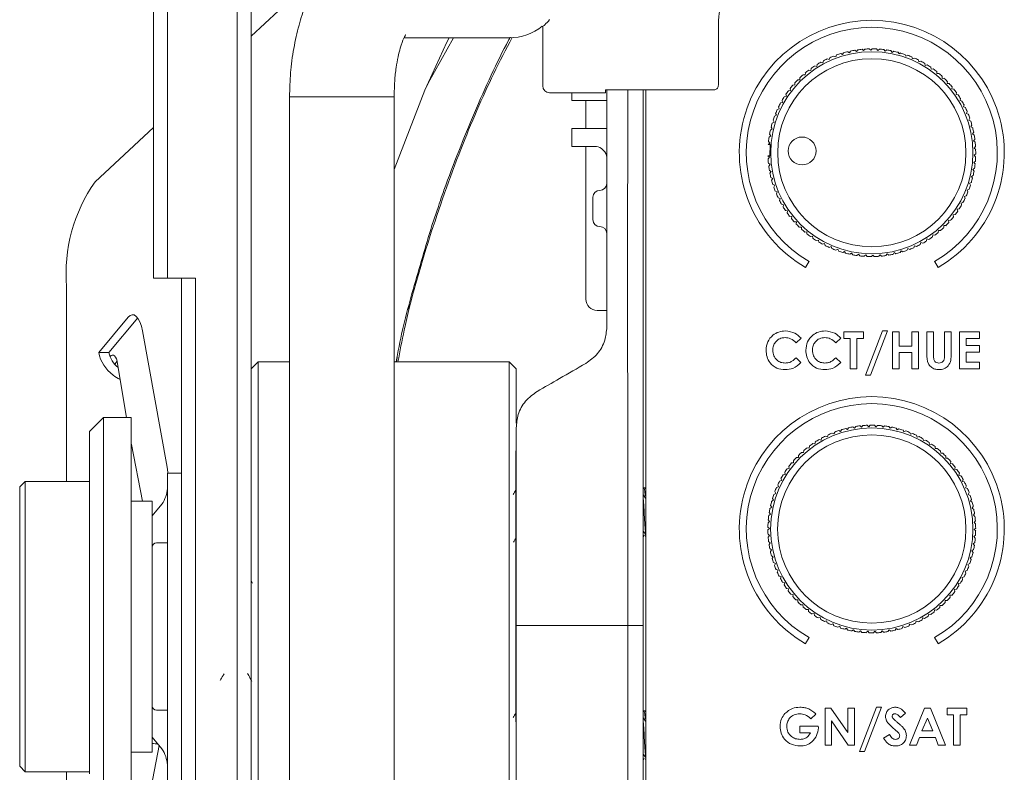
# Model space of a CAD drawing. Header units: millimetres. Extents: x 63 to 559, y 25 to 389.
# Tile 66 of 88: x 490 to 508, y 182 to 196. Entities that reach past the tile are written whole.
import ezdxf

# ---------------------------------------------------------------- set-up
doc = ezdxf.new("R2010")
doc.units = ezdxf.units.MM

msp = doc.modelspace()

# ---------------------------------------------------------------- linework, layer by layer
at = {"color": 7, "linetype": 'Continuous', "lineweight": 15}
for p, q in [((492.256, 191.202), (492.256, 222.685)), ((492.506, 222.685), (492.506, 191.202)), ((493.756, 184.452), (493.756, 222.685)), ((494.006, 222.685), (494.006, 187.044)), ((494.006, 195.54), (495.448, 196.886)), ((502.381, 195.764), (502.381, 195.496)), ((499.231, 194.736), (499.231, 195.716)), ((496.749, 195.515), (498.373, 195.515)), ((497.181, 194.701), (497.631, 195.515)), ((498.373, 195.515), (498.631, 195.515)), ((502.381, 195.496), (502.381, 194.693)), ((504.575, 195.23), (504.607, 195.212)), ((504.607, 195.212), (504.625, 195.245)), ((504.7, 195.264), (504.731, 195.245)), ((504.731, 195.245), (504.751, 195.276)), ((504.828, 195.29), (504.857, 195.268)), ((504.857, 195.268), (504.879, 195.298)), ((504.957, 195.307), (504.985, 195.283)), ((504.985, 195.283), (505.009, 195.311)), ((505.086, 195.314), (505.113, 195.289)), ((505.113, 195.289), (505.139, 195.315)), ((505.216, 195.313), (505.241, 195.285)), ((505.241, 195.285), (505.268, 195.31)), ((505.346, 195.303), (505.368, 195.273)), ((505.368, 195.273), (505.398, 195.296)), ((505.474, 195.283), (505.495, 195.252)), ((505.495, 195.252), (505.526, 195.273)), ((505.601, 195.255), (505.62, 195.223)), ((505.62, 195.223), (505.652, 195.241)), ((505.726, 195.217), (505.742, 195.184)), ((504.143, 195), (504.15, 195.036)), ((504.217, 195.075), (504.253, 195.065)), ((504.253, 195.065), (504.263, 195.1)), ((504.333, 195.135), (504.368, 195.122)), ((504.368, 195.122), (504.38, 195.157)), ((504.452, 195.187), (504.486, 195.172)), ((504.486, 195.172), (504.501, 195.205)), ((505.742, 195.184), (505.775, 195.2)), ((505.848, 195.172), (505.861, 195.137)), ((505.861, 195.137), (505.895, 195.151)), ((505.966, 195.118), (505.977, 195.082)), ((505.977, 195.082), (506.012, 195.093)), ((506.08, 195.055), (506.089, 195.019)), ((503.937, 194.847), (503.94, 194.884)), ((504, 194.932), (504.037, 194.927)), ((504.037, 194.927), (504.042, 194.964)), ((504.106, 195.008), (504.143, 195)), ((506.089, 195.019), (506.124, 195.028)), ((506.189, 194.985), (506.195, 194.949)), ((506.195, 194.949), (506.232, 194.955)), ((506.294, 194.908), (506.297, 194.871)), ((506.297, 194.871), (506.334, 194.874)), ((497.121, 194.572), (497.181, 194.701)), ((499.231, 194.652), (499.231, 194.736)), ((502.381, 194.693), (502.381, 194.664)), ((503.754, 194.667), (503.752, 194.704)), ((503.806, 194.761), (503.842, 194.76)), ((503.842, 194.76), (503.843, 194.797)), ((503.9, 194.85), (503.937, 194.847)), ((506.392, 194.823), (506.393, 194.786)), ((506.393, 194.786), (506.43, 194.787)), ((506.485, 194.732), (506.483, 194.695)), ((506.483, 194.695), (506.52, 194.693)), ((497.121, 194.572), (496.569, 193.149)), ((500.356, 194.527), (499.356, 194.527)), ((499.756, 194.387), (499.756, 194.527)), ((500.356, 194.582), (500.356, 194.527)), ((502.306, 194.582), (500.356, 194.582)), ((500.381, 194.582), (500.381, 190.324)), ((501.031, 194.582), (501.031, 184.972)), ((501.081, 194.582), (501.081, 175.323)), ((503.636, 194.563), (503.673, 194.568)), ((503.673, 194.568), (503.668, 194.605)), ((503.717, 194.665), (503.754, 194.667)), ((506.571, 194.634), (506.567, 194.597)), ((506.567, 194.597), (506.603, 194.593)), ((506.65, 194.531), (506.643, 194.495)), ((494.694, 194.472), (494.694, 175.433)), ((496.569, 175.433), (496.569, 194.472)), ((499.815, 194.387), (499.756, 194.387)), ((500.381, 194.387), (499.815, 194.387)), ((500.006, 194.387), (500.006, 193.887)), ((503.496, 194.345), (503.532, 194.355)), ((503.532, 194.355), (503.522, 194.39)), ((503.562, 194.456), (503.599, 194.464)), ((503.599, 194.464), (503.591, 194.5)), ((506.643, 194.495), (506.679, 194.488)), ((506.721, 194.422), (506.712, 194.387)), ((506.712, 194.387), (506.748, 194.377)), ((503.422, 194.123), (503.407, 194.157)), ((503.438, 194.228), (503.473, 194.241)), ((503.473, 194.241), (503.46, 194.276)), ((506.785, 194.309), (506.773, 194.274)), ((506.773, 194.274), (506.808, 194.262)), ((506.841, 194.192), (506.827, 194.157)), ((506.827, 194.157), (506.861, 194.143)), ((503.347, 193.985), (503.379, 194.002)), ((503.379, 194.002), (503.362, 194.035)), ((503.388, 194.108), (503.422, 194.123)), ((506.888, 194.071), (506.872, 194.037)), ((506.872, 194.037), (506.905, 194.021)), ((491.21, 192.93), (492.256, 193.907)), ((499.756, 193.562), (499.756, 193.887)), ((499.756, 193.887), (499.815, 193.887)), ((499.815, 193.887), (500.381, 193.887)), ((503.314, 193.859), (503.345, 193.879)), ((503.345, 193.879), (503.326, 193.91)), ((506.927, 193.946), (506.908, 193.915)), ((506.908, 193.915), (506.94, 193.896)), ((506.957, 193.82), (506.936, 193.79)), ((503.275, 193.602), (503.303, 193.626)), ((503.303, 193.626), (503.28, 193.654)), ((503.29, 193.732), (503.32, 193.753)), ((503.32, 193.753), (503.298, 193.783)), ((506.936, 193.79), (506.967, 193.769)), ((506.978, 193.692), (506.955, 193.663)), ((506.955, 193.663), (506.984, 193.64)), ((499.815, 193.562), (499.756, 193.562)), ((500.194, 193.562), (499.815, 193.562)), ((500.006, 193.424), (500.006, 193.562)), ((503.309, 193.598), (503.274, 193.599)), ((503.304, 193.398), (503.309, 193.598)), ((506.99, 193.562), (506.966, 193.535)), ((506.966, 193.535), (506.993, 193.51)), ((500.006, 193.424), (500.006, 190.824)), ((503.269, 193.399), (503.304, 193.398)), ((503.297, 193.37), (503.27, 193.395)), ((503.272, 193.343), (503.297, 193.37)), ((506.988, 193.302), (506.959, 193.279)), ((506.959, 193.279), (506.983, 193.25)), ((506.994, 193.432), (506.967, 193.407)), ((506.967, 193.407), (506.992, 193.38)), ((503.307, 193.242), (503.278, 193.265)), ((503.284, 193.213), (503.307, 193.242)), ((503.326, 193.115), (503.296, 193.136)), ((503.305, 193.085), (503.326, 193.115)), ((506.973, 193.173), (506.943, 193.152)), ((506.943, 193.152), (506.964, 193.122)), ((503.354, 192.99), (503.322, 193.009)), ((503.335, 192.958), (503.354, 192.99)), ((506.916, 192.92), (506.883, 192.903)), ((506.949, 193.046), (506.917, 193.026)), ((506.917, 193.026), (506.937, 192.995)), ((503.391, 192.868), (503.358, 192.884)), ((503.374, 192.834), (503.391, 192.868)), ((503.436, 192.748), (503.402, 192.762)), ((503.422, 192.713), (503.436, 192.748)), ((506.874, 192.797), (506.841, 192.782)), ((506.841, 192.782), (506.855, 192.748)), ((506.883, 192.903), (506.9, 192.87)), ((500.131, 192.252), (500.131, 192.652)), ((503.489, 192.631), (503.454, 192.643)), ((503.477, 192.596), (503.489, 192.631)), ((506.824, 192.677), (506.79, 192.664)), ((506.79, 192.664), (506.802, 192.629)), ((497.361, 192.49), (497.245, 192.145)), ((497.376, 192.534), (497.361, 192.49)), ((503.55, 192.518), (503.515, 192.528)), ((503.541, 192.483), (503.55, 192.518)), ((503.619, 192.41), (503.583, 192.417)), ((503.613, 192.374), (503.619, 192.41)), ((506.7, 192.448), (506.664, 192.441)), ((506.664, 192.441), (506.671, 192.405)), ((506.766, 192.56), (506.731, 192.55)), ((506.731, 192.55), (506.74, 192.515)), ((503.696, 192.307), (503.659, 192.312)), ((503.692, 192.271), (503.696, 192.307)), ((503.779, 192.21), (503.742, 192.212)), ((503.778, 192.173), (503.779, 192.21)), ((506.545, 192.24), (506.508, 192.238)), ((506.508, 192.238), (506.51, 192.201)), ((506.626, 192.341), (506.589, 192.337)), ((506.589, 192.337), (506.594, 192.3)), ((503.869, 192.119), (503.832, 192.118)), ((503.87, 192.082), (503.869, 192.119)), ((503.965, 192.034), (503.928, 192.03)), ((503.969, 191.997), (503.965, 192.034)), ((506.326, 192.058), (506.323, 192.021)), ((506.362, 192.055), (506.326, 192.058)), ((506.457, 192.144), (506.42, 192.145)), ((506.42, 192.145), (506.42, 192.108)), ((504.067, 191.956), (504.031, 191.95)), ((504.073, 191.92), (504.067, 191.956)), ((504.174, 191.886), (504.138, 191.877)), ((504.183, 191.85), (504.174, 191.886)), ((506.12, 191.905), (506.112, 191.869)), ((506.156, 191.897), (506.12, 191.905)), ((506.225, 191.978), (506.22, 191.941)), ((506.262, 191.972), (506.225, 191.978)), ((504.286, 191.823), (504.25, 191.811)), ((504.297, 191.787), (504.286, 191.823)), ((504.401, 191.768), (504.367, 191.754)), ((504.415, 191.733), (504.401, 191.768)), ((504.521, 191.721), (504.487, 191.705)), ((504.537, 191.687), (504.521, 191.721)), ((504.643, 191.682), (504.611, 191.664)), ((504.661, 191.65), (504.643, 191.682)), ((505.655, 191.693), (505.637, 191.66)), ((505.688, 191.675), (505.655, 191.693)), ((505.777, 191.733), (505.761, 191.7)), ((505.81, 191.718), (505.777, 191.733)), ((505.895, 191.783), (505.882, 191.748)), ((505.93, 191.77), (505.895, 191.783)), ((506.01, 191.84), (505.999, 191.805)), ((506.045, 191.83), (506.01, 191.84)), ((503.944, 191.396), (504.006, 191.504)), ((504.768, 191.653), (504.737, 191.632)), ((504.788, 191.622), (504.768, 191.653)), ((504.894, 191.632), (504.865, 191.609)), ((504.917, 191.602), (504.894, 191.632)), ((505.022, 191.62), (504.994, 191.595)), ((505.046, 191.592), (505.022, 191.62)), ((505.15, 191.616), (505.124, 191.59)), ((505.176, 191.591), (505.15, 191.616)), ((505.278, 191.622), (505.254, 191.594)), ((505.306, 191.598), (505.278, 191.622)), ((505.405, 191.637), (505.383, 191.607)), ((505.435, 191.615), (505.405, 191.637)), ((505.531, 191.66), (505.511, 191.629)), ((505.562, 191.641), (505.531, 191.66)), ((506.319, 191.396), (506.256, 191.504)), ((492.256, 191.202), (492.506, 191.202)), ((492.506, 191.202), (493.006, 191.202)), ((492.756, 184.452), (492.756, 191.202)), ((493.006, 191.202), (493.006, 184.452)), ((490.698, 187.557), (490.698, 191.05)), ((496.842, 190.727), (496.82, 190.648)), ((500.206, 190.624), (500.381, 190.624)), ((491.799, 190.501), (491.272, 189.867)), ((491.973, 190.488), (491.456, 189.867)), ((492.499, 187.812), (492.057, 190.259)), ((503.864, 190.124), (503.777, 190.041)), ((504.576, 190.124), (504.489, 190.041)), ((504.627, 190.12), (504.627, 190.239)), ((504.627, 190.239), (504.983, 190.239)), ((504.746, 190.12), (504.627, 190.12)), ((504.746, 189.577), (504.746, 190.12)), ((504.864, 190.12), (504.864, 189.577)), ((504.983, 190.12), (504.864, 190.12)), ((504.983, 190.239), (504.983, 190.12)), ((505.017, 189.459), (505.321, 190.256)), ((505.411, 190.256), (505.107, 189.459)), ((505.321, 190.256), (505.411, 190.256)), ((505.5, 190.239), (505.619, 190.239)), ((505.5, 189.577), (505.5, 190.239)), ((505.619, 190.239), (505.619, 189.985)), ((505.848, 190.239), (505.967, 190.239)), ((505.848, 189.985), (505.848, 190.239)), ((505.967, 190.239), (505.967, 189.577)), ((506.119, 190.239), (506.238, 190.239)), ((506.119, 189.844), (506.119, 190.239)), ((506.238, 190.239), (506.238, 189.809)), ((506.433, 190.239), (506.552, 190.239)), ((506.433, 189.824), (506.433, 190.239)), ((506.552, 190.239), (506.552, 189.844)), ((506.705, 190.239), (507.061, 190.239)), ((506.705, 189.577), (506.705, 190.239)), ((507.061, 190.12), (506.823, 190.12)), ((506.823, 190.12), (506.823, 189.993)), ((507.061, 190.239), (507.061, 190.12)), ((505.619, 189.985), (505.848, 189.985)), ((506.823, 189.993), (507.061, 189.993)), ((507.061, 189.993), (507.061, 189.874)), ((491.456, 189.867), (491.272, 189.867)), ((491.477, 189.794), (491.478, 189.795)), ((496.611, 189.702), (496.625, 189.781)), ((503.777, 189.775), (503.861, 189.687)), ((504.489, 189.775), (504.573, 189.687)), ((505.848, 189.866), (505.619, 189.866)), ((505.619, 189.866), (505.619, 189.577)), ((505.848, 189.577), (505.848, 189.866)), ((507.061, 189.874), (506.823, 189.874)), ((506.823, 189.874), (506.823, 189.696)), ((491.56, 189.659), (491.602, 189.715)), ((491.612, 189.667), (491.772, 188.702)), ((494.131, 189.702), (494.006, 189.577)), ((494.694, 189.702), (494.131, 189.702)), ((494.131, 189.702), (494.131, 180.202)), ((498.631, 189.702), (496.569, 189.702)), ((498.756, 189.577), (498.631, 189.702)), ((498.631, 180.202), (498.631, 189.702)), ((498.756, 189.577), (498.756, 188.601)), ((504.864, 189.577), (504.746, 189.577)), ((505.619, 189.577), (505.5, 189.577)), ((505.967, 189.577), (505.848, 189.577)), ((507.061, 189.577), (506.705, 189.577)), ((506.823, 189.696), (507.061, 189.696)), ((507.061, 189.696), (507.061, 189.577)), ((505.107, 189.459), (505.017, 189.459)), ((491.356, 188.702), (491.106, 188.452)), ((491.856, 188.702), (491.356, 188.702)), ((491.356, 188.702), (491.356, 182.124)), ((491.856, 188.702), (491.856, 182.124)), ((504.664, 188.505), (504.696, 188.486)), ((504.696, 188.486), (504.715, 188.518)), ((504.791, 188.534), (504.821, 188.512)), ((504.821, 188.512), (504.843, 188.542)), ((504.92, 188.553), (504.948, 188.53)), ((504.948, 188.53), (504.972, 188.558)), ((505.049, 188.563), (505.076, 188.538)), ((505.076, 188.538), (505.101, 188.565)), ((505.179, 188.564), (505.204, 188.537)), ((505.204, 188.537), (505.231, 188.562)), ((505.309, 188.556), (505.332, 188.528)), ((505.332, 188.528), (505.361, 188.551)), ((505.438, 188.54), (505.459, 188.509)), ((505.459, 188.509), (505.489, 188.53)), ((505.565, 188.514), (505.584, 188.482)), ((491.106, 182.312), (491.106, 188.452)), ((504.221, 188.297), (504.231, 188.333)), ((504.3, 188.369), (504.334, 188.357)), ((504.334, 188.357), (504.347, 188.392)), ((504.418, 188.423), (504.452, 188.408)), ((504.452, 188.408), (504.466, 188.442)), ((504.54, 188.469), (504.572, 188.452)), ((504.572, 188.452), (504.589, 188.484)), ((505.584, 188.482), (505.616, 188.501)), ((505.691, 188.479), (505.707, 188.446)), ((505.707, 188.446), (505.74, 188.463)), ((505.813, 188.436), (505.827, 188.402)), ((505.827, 188.402), (505.861, 188.416)), ((505.932, 188.384), (505.944, 188.349)), ((505.944, 188.349), (505.979, 188.361)), ((503.971, 188.16), (504.008, 188.155)), ((504.008, 188.155), (504.013, 188.192)), ((504.076, 188.237), (504.112, 188.23)), ((504.112, 188.23), (504.119, 188.266)), ((504.185, 188.307), (504.221, 188.297)), ((506.048, 188.324), (506.057, 188.288)), ((506.057, 188.288), (506.093, 188.298)), ((506.159, 188.256), (506.165, 188.22)), ((506.165, 188.22), (506.202, 188.227)), ((506.264, 188.181), (506.269, 188.144)), ((498.749, 188.102), (498.756, 188.102)), ((498.749, 183.246), (498.749, 188.102)), ((503.78, 187.984), (503.817, 187.984)), ((503.817, 187.984), (503.816, 188.021)), ((503.872, 188.075), (503.909, 188.073)), ((503.909, 188.073), (503.911, 188.11)), ((506.269, 188.144), (506.305, 188.148)), ((506.365, 188.098), (506.367, 188.061)), ((506.367, 188.061), (506.403, 188.063)), ((506.459, 188.008), (506.458, 187.971)), ((503.651, 187.789), (503.645, 187.826)), ((503.694, 187.887), (503.73, 187.89)), ((503.73, 187.89), (503.727, 187.926)), ((506.458, 187.971), (506.495, 187.971)), ((506.547, 187.913), (506.544, 187.876)), ((506.544, 187.876), (506.58, 187.872)), ((506.628, 187.811), (506.622, 187.774)), ((492.756, 187.702), (492.506, 187.702)), ((492.506, 187.702), (492.506, 182.202)), ((503.543, 187.675), (503.579, 187.683)), ((503.579, 187.683), (503.571, 187.719)), ((503.615, 187.783), (503.651, 187.789)), ((506.622, 187.774), (506.658, 187.768)), ((506.702, 187.704), (506.693, 187.668)), ((506.693, 187.668), (506.729, 187.659)), ((489.956, 187.557), (489.856, 187.457)), ((489.856, 187.455), (489.856, 187.457)), ((489.856, 186.634), (489.856, 187.455)), ((491.106, 187.557), (489.956, 187.557)), ((489.956, 187.557), (489.956, 187.55)), ((489.956, 187.55), (489.956, 186.729)), ((503.423, 187.444), (503.457, 187.458)), ((503.457, 187.458), (503.444, 187.492)), ((503.479, 187.562), (503.514, 187.572)), ((503.514, 187.572), (503.504, 187.608)), ((506.768, 187.592), (506.757, 187.557)), ((506.757, 187.557), (506.792, 187.546)), ((506.826, 187.475), (506.812, 187.441)), ((501.045, 187.439), (501.031, 187.414)), ((501.037, 187.315), (501.031, 187.315)), ((501.069, 187.44), (501.047, 187.44)), ((501.081, 187.421), (501.073, 187.436)), ((503.375, 187.324), (503.409, 187.339)), ((503.409, 187.339), (503.393, 187.373)), ((506.812, 187.441), (506.847, 187.428)), ((506.876, 187.355), (506.86, 187.322)), ((506.86, 187.322), (506.893, 187.306)), ((492.231, 187.202), (491.856, 187.202)), ((492.231, 187.202), (492.231, 183.255)), ((492.231, 186.938), (492.406, 187.147)), ((503.306, 187.073), (503.337, 187.093)), ((503.337, 187.093), (503.317, 187.124)), ((503.336, 187.2), (503.369, 187.217)), ((503.369, 187.217), (503.351, 187.25)), ((506.917, 187.232), (506.899, 187.2)), ((506.899, 187.2), (506.931, 187.182)), ((506.949, 187.106), (506.929, 187.075)), ((494.006, 180.327), (494.006, 187.044)), ((503.285, 186.945), (503.314, 186.967)), ((503.314, 186.967), (503.292, 186.997)), ((506.929, 187.075), (506.96, 187.055)), ((506.973, 186.978), (506.951, 186.949)), ((506.951, 186.949), (506.98, 186.927)), ((503.295, 186.712), (503.269, 186.738)), ((503.272, 186.815), (503.3, 186.84)), ((503.3, 186.84), (503.276, 186.868)), ((506.988, 186.849), (506.964, 186.822)), ((506.964, 186.822), (506.991, 186.797)), ((489.856, 186.616), (489.856, 186.634)), ((489.856, 184.136), (489.856, 186.616)), ((489.956, 186.729), (489.956, 186.635)), ((489.956, 186.635), (489.956, 184.155)), ((501.035, 186.676), (501.031, 186.688)), ((501.031, 186.548), (501.052, 186.583)), ((501.051, 186.589), (501.047, 186.579)), ((501.066, 186.581), (501.081, 186.555)), ((503.269, 186.686), (503.295, 186.712)), ((503.299, 186.583), (503.271, 186.608)), ((503.275, 186.556), (503.299, 186.583)), ((506.99, 186.589), (506.962, 186.565)), ((506.962, 186.565), (506.986, 186.537)), ((506.994, 186.719), (506.967, 186.693)), ((506.967, 186.693), (506.993, 186.667)), ((492.506, 186.452), (492.306, 186.452)), ((503.312, 186.456), (503.282, 186.478)), ((503.289, 186.426), (503.312, 186.456)), ((506.978, 186.46), (506.948, 186.438)), ((506.948, 186.438), (506.97, 186.408)), ((503.333, 186.33), (503.302, 186.35)), ((503.313, 186.299), (503.333, 186.33)), ((503.364, 186.205), (503.331, 186.223)), ((506.956, 186.332), (506.925, 186.312)), ((506.925, 186.312), (506.945, 186.281)), ((503.346, 186.173), (503.364, 186.205)), ((503.403, 186.083), (503.369, 186.099)), ((503.387, 186.05), (503.403, 186.083)), ((506.887, 186.081), (506.854, 186.066)), ((506.854, 186.066), (506.869, 186.032)), ((506.926, 186.205), (506.894, 186.188)), ((506.894, 186.188), (506.912, 186.155)), ((503.45, 185.964), (503.416, 185.977)), ((503.437, 185.929), (503.45, 185.964)), ((503.506, 185.848), (503.47, 185.859)), ((506.84, 185.96), (506.805, 185.947)), ((506.805, 185.947), (506.818, 185.913)), ((494.029, 185.731), (494.006, 185.771)), ((503.495, 185.813), (503.506, 185.848)), ((503.569, 185.737), (503.533, 185.746)), ((503.561, 185.701), (503.569, 185.737)), ((506.72, 185.73), (506.684, 185.722)), ((506.684, 185.722), (506.692, 185.686)), ((506.784, 185.843), (506.748, 185.832)), ((506.748, 185.832), (506.759, 185.797)), ((503.64, 185.631), (503.604, 185.636)), ((503.634, 185.594), (503.64, 185.631)), ((503.719, 185.529), (503.682, 185.533)), ((503.715, 185.492), (503.719, 185.529)), ((506.569, 185.518), (506.532, 185.515)), ((506.532, 185.515), (506.535, 185.478)), ((506.648, 185.621), (506.611, 185.616)), ((506.611, 185.616), (506.617, 185.579)), ((503.804, 185.433), (503.767, 185.434)), ((503.803, 185.397), (503.804, 185.433)), ((503.896, 185.344), (503.859, 185.342)), ((503.898, 185.307), (503.896, 185.344)), ((506.353, 185.332), (506.351, 185.295)), ((506.39, 185.33), (506.353, 185.332)), ((506.483, 185.421), (506.446, 185.42)), ((506.446, 185.42), (506.446, 185.384)), ((503.994, 185.261), (503.957, 185.257)), ((503.998, 185.224), (503.994, 185.261)), ((504.097, 185.185), (504.061, 185.178)), ((504.104, 185.149), (504.097, 185.185)), ((506.151, 185.175), (506.143, 185.139)), ((506.187, 185.168), (506.151, 185.175)), ((506.255, 185.25), (506.25, 185.213)), ((506.291, 185.245), (506.255, 185.25)), ((500.756, 184.972), (498.756, 184.972)), ((498.869, 184.97), (498.869, 184.972)), ((498.881, 184.97), (498.881, 184.972)), ((499.631, 184.972), (499.631, 184.97)), ((500.756, 184.972), (501.031, 184.972)), ((501.031, 184.972), (501.031, 184.97)), ((504.205, 185.117), (504.17, 185.107)), ((504.215, 185.081), (504.205, 185.117)), ((504.318, 185.056), (504.283, 185.044)), ((504.33, 185.021), (504.318, 185.056)), ((504.435, 185.003), (504.401, 184.989)), ((504.449, 184.969), (504.435, 185.003)), ((505.811, 184.997), (505.796, 184.963)), ((505.845, 184.982), (505.811, 184.997)), ((505.928, 185.048), (505.916, 185.013)), ((505.963, 185.036), (505.928, 185.048)), ((506.041, 185.108), (506.032, 185.072)), ((506.077, 185.098), (506.041, 185.108)), ((498.756, 184.97), (498.756, 184.932)), ((498.756, 184.97), (500.756, 184.97)), ((498.756, 184.932), (498.756, 181.385)), ((500.756, 184.97), (500.756, 184.932)), ((500.756, 184.97), (501.031, 184.97)), ((501.031, 184.97), (501.031, 175.323)), ((504.555, 184.959), (504.522, 184.942)), ((504.572, 184.926), (504.555, 184.959)), ((504.678, 184.923), (504.646, 184.904)), ((504.697, 184.891), (504.678, 184.923)), ((504.803, 184.896), (504.773, 184.875)), ((504.825, 184.865), (504.803, 184.896)), ((504.93, 184.877), (504.901, 184.854)), ((504.953, 184.848), (504.93, 184.877)), ((505.058, 184.868), (505.031, 184.843)), ((505.083, 184.841), (505.058, 184.868)), ((505.186, 184.867), (505.161, 184.84)), ((505.213, 184.842), (505.186, 184.867)), ((505.314, 184.875), (505.291, 184.847)), ((505.343, 184.852), (505.314, 184.875)), ((505.441, 184.893), (505.42, 184.862)), ((505.471, 184.871), (505.441, 184.893)), ((505.567, 184.919), (505.547, 184.887)), ((505.598, 184.899), (505.567, 184.919)), ((505.69, 184.953), (505.673, 184.921)), ((505.723, 184.936), (505.69, 184.953)), ((504.006, 184.754), (503.944, 184.646)), ((506.256, 184.754), (506.319, 184.646)), ((492.756, 180.702), (492.756, 184.452)), ((493.006, 184.452), (493.006, 180.452)), ((493.756, 180.452), (493.756, 184.452)), ((498.748, 184.324), (498.749, 184.324)), ((489.856, 184.113), (489.856, 184.136)), ((489.856, 182.454), (489.856, 184.113)), ((489.956, 184.155), (489.956, 184.037)), ((489.956, 184.037), (489.956, 182.379)), ((492.306, 183.452), (492.506, 183.452)), ((501.045, 183.439), (501.031, 183.414)), ((501.069, 183.44), (501.047, 183.44)), ((501.081, 183.421), (501.073, 183.436)), ((504.126, 183.384), (504.036, 183.298)), ((504.292, 183.489), (504.399, 183.489)), ((504.292, 182.827), (504.292, 183.489)), ((504.399, 183.489), (504.699, 183.054)), ((504.699, 183.489), (504.818, 183.489)), ((504.699, 183.054), (504.699, 183.489)), ((504.818, 183.489), (504.818, 182.827)), ((504.911, 182.709), (505.215, 183.506)), ((505.305, 183.506), (505.001, 182.709)), ((505.215, 183.506), (505.305, 183.506)), ((505.733, 183.401), (505.645, 183.319)), ((505.805, 182.827), (506.073, 183.489)), ((506.073, 183.489), (506.183, 183.489)), ((506.183, 183.489), (506.45, 182.827)), ((506.48, 183.37), (506.48, 183.489)), ((506.48, 183.489), (506.836, 183.489)), ((506.836, 183.489), (506.836, 183.37)), ((492.231, 183.255), (492.231, 182.702)), ((501.037, 183.315), (501.031, 183.315)), ((504.41, 183.261), (504.41, 182.827)), ((504.71, 182.827), (504.41, 183.261)), ((506.128, 183.312), (506.029, 183.082)), ((506.227, 183.082), (506.128, 183.312)), ((506.598, 183.37), (506.48, 183.37)), ((506.598, 182.827), (506.598, 183.37)), ((506.836, 183.37), (506.717, 183.37)), ((506.717, 183.37), (506.717, 182.827)), ((503.842, 183.048), (503.842, 183.167)), ((503.842, 183.167), (504.172, 183.167)), ((504.032, 183.048), (503.842, 183.048)), ((504.172, 183.167), (504.173, 183.138)), ((506.029, 183.082), (506.227, 183.082)), ((492.406, 182.757), (492.231, 182.967)), ((505.343, 182.951), (505.448, 183.014)), ((505.984, 182.963), (505.932, 182.827)), ((506.272, 182.963), (505.984, 182.963)), ((506.323, 182.827), (506.272, 182.963)), ((491.856, 182.702), (492.231, 182.702)), ((501.035, 182.676), (501.031, 182.688)), ((504.41, 182.827), (504.292, 182.827)), ((504.818, 182.827), (504.71, 182.827)), ((505.001, 182.709), (504.911, 182.709)), ((505.932, 182.827), (505.805, 182.827)), ((506.45, 182.827), (506.323, 182.827)), ((506.717, 182.827), (506.598, 182.827)), ((501.031, 182.548), (501.052, 182.583)), ((501.066, 182.581), (501.081, 182.555)), ((489.856, 182.448), (489.856, 182.454)), ((489.856, 182.448), (489.956, 182.348)), ((489.956, 182.379), (489.956, 182.348)), ((489.956, 182.348), (491.106, 182.348)), ((490.698, 178.855), (490.698, 182.348))]:
    msp.add_line(p, q, dxfattribs=at)
at = {"color": 7, "linetype": 'Continuous', "lineweight": 15, "flags": 128}
for points in [[(497.552, 195.515), (497.515, 195.437), (497.121, 194.572)], [(503.269, 193.399), (503.269, 193.398), (503.27, 193.398), (503.27, 193.397), (503.27, 193.397), (503.27, 193.396), (503.27, 193.396), (503.27, 193.395), (503.27, 193.395)], [(491.799, 190.501), (491.835, 190.533), (491.872, 190.547), (491.91, 190.542), (491.947, 190.517), (491.982, 190.475), (492.012, 190.416), (492.037, 190.343), (492.057, 190.259)], [(491.478, 189.795), (491.496, 189.814), (491.516, 189.823), (491.536, 189.821), (491.556, 189.808), (491.574, 189.785), (491.59, 189.753), (491.603, 189.713), (491.612, 189.667)], [(491.856, 188.235), (491.859, 188.219), (492.057, 187.202)], [(492.499, 187.812), (492.512, 187.719), (492.514, 187.702)], [(491.881, 180.189), (492.127, 181.638), (492.357, 182.816)]]:
    msp.add_lwpolyline(points, dxfattribs=at)
at = {"color": 7, "linetype": 'Continuous', "lineweight": 15}
for centre, radius in [((505.131, 193.452), 1.812), ((505.131, 193.452), 1.687), ((503.882, 193.484), 0.25), ((505.131, 186.702), 1.813), ((505.131, 186.702), 1.688)]:
    msp.add_circle(centre, radius, dxfattribs=at)
for centre, radius, start, end in [((503.631, 195.764), 1.25, 134.652, 180), ((505.131, 193.452), 2.375, 300, 240), ((498.631, 196.452), 0.938, 270, 309.2059), ((505.131, 193.452), 2.25, 300, 240), ((505.131, 193.452), 1.863, 107.3803, 109.7734), ((505.131, 193.452), 1.863, 103.3803, 105.7734), ((505.131, 193.452), 1.863, 99.3803, 101.7734), ((505.131, 193.452), 1.863, 95.3803, 97.7734), ((505.131, 193.452), 1.863, 91.3803, 93.7734), ((505.131, 193.452), 1.863, 87.3803, 89.7734), ((505.131, 193.452), 1.863, 83.3803, 85.7734), ((505.131, 193.452), 1.863, 79.3803, 81.7734), ((505.131, 193.452), 1.862, 75.3803, 77.7734), ((505.131, 193.452), 1.862, 71.3803, 73.7734), ((505.131, 193.452), 1.863, 119.3803, 121.7734), ((505.131, 193.452), 1.863, 115.3803, 117.7734), ((505.131, 193.452), 1.863, 111.3803, 113.7734), ((505.131, 193.452), 1.863, 67.3803, 69.7734), ((505.131, 193.452), 1.863, 63.3803, 65.7734), ((505.131, 193.452), 1.863, 59.3803, 61.7734), ((505.131, 193.452), 1.863, 127.3803, 129.7734), ((505.131, 193.452), 1.863, 123.3803, 125.7734), ((505.131, 193.452), 1.863, 55.3803, 57.7734), ((505.131, 193.452), 1.863, 51.3803, 53.7734), ((505.131, 193.452), 1.862, 47.3803, 49.7734), ((505.131, 193.452), 1.863, 135.3803, 137.7734), ((505.131, 193.452), 1.863, 131.3803, 133.7734), ((505.131, 193.452), 1.862, 43.3803, 45.7734), ((505.131, 193.452), 1.862, 39.3803, 41.7734), ((499.356, 194.652), 0.125, 180, 270), ((505.131, 193.452), 1.863, 143.3803, 145.7734), ((505.131, 193.452), 1.863, 139.3803, 141.7734), ((505.131, 193.452), 1.862, 35.3803, 37.7734), ((505.131, 193.452), 1.863, 151.3803, 153.7734), ((505.131, 193.452), 1.863, 147.3803, 149.7734), ((505.131, 193.452), 1.863, 31.3803, 33.7734), ((505.131, 193.452), 1.862, 27.3803, 29.7734), ((505.131, 193.452), 1.863, 155.3803, 157.7734), ((505.131, 193.452), 1.862, 23.3803, 25.7734), ((505.131, 193.452), 1.863, 163.3803, 165.7734), ((505.131, 193.452), 1.863, 159.3803, 161.7734), ((505.131, 193.452), 1.863, 19.3803, 21.7734), ((505.131, 193.452), 1.862, 15.3803, 17.7734), ((505.131, 193.452), 1.863, 167.3803, 169.7734), ((505.131, 193.452), 1.863, 11.3803, 13.7734), ((505.131, 193.452), 1.863, 171.3803, 173.7734), ((505.131, 193.452), 1.862, 7.3803, 9.7734), ((505.131, 193.452), 1.862, 3.3803, 5.7734), ((505.131, 193.452), 1.863, 175.3803, 175.4991), ((505.131, 193.452), 1.862, 359.3803, 1.7734), ((505.131, 193.452), 1.863, 183.3803, 185.7734), ((505.131, 193.452), 1.862, 355.3803, 357.7734), ((505.131, 193.452), 1.863, 187.3803, 189.7734), ((505.131, 193.452), 1.862, 347.3803, 349.7734), ((505.131, 193.452), 1.863, 351.3803, 353.7734), ((493.533, 191.288), 2.845, 144.746, 184.8076), ((505.131, 193.452), 1.863, 191.3803, 193.7734), ((505.131, 193.452), 1.863, 195.3803, 197.7734), ((505.131, 193.452), 1.862, 343.3803, 345.7734), ((500.256, 192.652), 0.125, 90, 180), ((500.256, 192.902), 0.125, 270, 0), ((505.131, 193.452), 1.863, 199.3803, 201.7734), ((505.131, 193.452), 1.862, 335.3803, 337.7734), ((505.131, 193.452), 1.863, 339.3803, 341.7734), ((505.131, 193.452), 1.863, 203.3803, 205.7734), ((505.131, 193.452), 1.863, 207.3803, 209.7734), ((505.131, 193.452), 1.862, 331.3803, 333.7734), ((505.131, 193.452), 1.863, 211.3803, 213.7734), ((505.131, 193.452), 1.862, 323.3803, 325.7734), ((505.131, 193.452), 1.862, 327.3803, 329.7734), ((500.256, 192.252), 0.125, 180, 270), ((505.131, 193.452), 1.863, 215.3803, 217.7734), ((505.131, 193.452), 1.863, 219.3803, 221.7734), ((505.131, 193.452), 1.862, 319.3803, 321.7734), ((500.256, 192.002), 0.125, 0, 90), ((505.131, 193.452), 1.863, 223.3803, 225.7734), ((505.131, 193.452), 1.863, 227.3803, 229.7734), ((505.131, 193.452), 1.862, 311.3803, 313.7734), ((505.131, 193.452), 1.863, 315.3803, 317.7734), ((505.131, 193.452), 1.863, 231.3803, 233.7734), ((505.131, 193.452), 1.863, 235.3803, 237.7734), ((505.131, 193.452), 1.863, 299.3803, 301.7734), ((505.131, 193.452), 1.862, 303.3803, 305.7734), ((505.131, 193.452), 1.862, 307.3803, 309.7734), ((505.131, 193.452), 1.863, 239.3803, 241.7734), ((505.131, 193.452), 1.863, 243.3803, 245.7734), ((505.131, 193.452), 1.862, 247.3803, 249.7734), ((505.131, 193.452), 1.863, 251.3803, 253.7734), ((505.131, 193.452), 1.862, 287.3803, 289.7734), ((505.131, 193.452), 1.862, 291.3803, 293.7734), ((505.131, 193.452), 1.862, 295.3803, 297.7734), ((505.131, 193.452), 1.863, 255.3803, 257.7734), ((505.131, 193.452), 1.863, 259.3803, 261.7734), ((505.131, 193.452), 1.863, 263.3803, 265.7734), ((505.131, 193.452), 1.862, 267.3803, 269.7734), ((505.131, 193.452), 1.863, 271.3803, 273.7734), ((505.131, 193.452), 1.863, 275.3803, 277.7734), ((505.131, 193.452), 1.862, 279.3803, 281.7734), ((505.131, 193.452), 1.862, 283.3803, 285.7734), ((500.206, 190.824), 0.2, 180, 270), ((491.927, 189.999), 0.668, 191.382, 233.5067), ((491.893, 189.955), 0.446, 191.4106, 232.6599), ((491.957, 190.024), 0.707, 232.7714, 244.9212), ((505.131, 186.702), 2.375, 300, 240), ((505.131, 186.702), 2.25, 300, 240), ((505.131, 186.702), 1.863, 104.5217, 106.9148), ((505.131, 186.702), 1.863, 100.5217, 102.9148), ((505.131, 186.702), 1.863, 96.5217, 98.9148), ((505.131, 186.702), 1.863, 92.5217, 94.9148), ((505.131, 186.702), 1.863, 88.5217, 90.9148), ((505.131, 186.702), 1.862, 84.5217, 86.9148), ((505.131, 186.702), 1.863, 80.5217, 82.9148), ((505.131, 186.702), 1.863, 76.5217, 78.9148), ((505.131, 186.702), 1.863, 116.5217, 118.9148), ((505.131, 186.702), 1.863, 112.5217, 114.9148), ((505.131, 186.702), 1.863, 108.5217, 110.9148), ((505.131, 186.702), 1.862, 72.5217, 74.9148), ((505.131, 186.702), 1.862, 68.5217, 70.9148), ((505.131, 186.702), 1.862, 64.5217, 66.9148), ((505.131, 186.702), 1.862, 60.5217, 62.9148), ((505.131, 186.702), 1.863, 128.5217, 130.9148), ((505.131, 186.702), 1.863, 124.5217, 126.9148), ((505.131, 186.702), 1.863, 120.5217, 122.9148), ((505.131, 186.702), 1.863, 56.5217, 58.9148), ((505.131, 186.702), 1.863, 52.5217, 54.9148), ((505.131, 186.702), 1.863, 136.5217, 138.9148), ((505.131, 186.702), 1.863, 132.5217, 134.9148), ((505.131, 186.702), 1.863, 48.5217, 50.9148), ((505.131, 186.702), 1.862, 44.5217, 46.9148), ((505.131, 186.702), 1.863, 140.5217, 142.9148), ((505.131, 186.702), 1.862, 40.5217, 42.9148), ((505.131, 186.702), 1.862, 36.5217, 38.9148), ((505.131, 186.702), 1.863, 148.5217, 150.9148), ((505.131, 186.702), 1.863, 144.5217, 146.9148), ((505.131, 186.702), 1.862, 32.5217, 34.9148), ((505.131, 186.702), 1.862, 28.5217, 30.9148), ((505.131, 186.702), 1.863, 156.5217, 158.9148), ((505.131, 186.702), 1.863, 152.5217, 154.9148), ((505.131, 186.702), 1.862, 24.5217, 26.9148), ((491.89, 187.49), 0.619, 326.4106, 354.6194), ((505.131, 186.702), 1.863, 160.5217, 162.9148), ((505.131, 186.702), 1.863, 20.5217, 22.9148), ((505.131, 186.702), 1.862, 16.5217, 18.9148), ((505.131, 186.702), 1.863, 164.5217, 166.9148), ((505.131, 186.702), 1.863, 12.5217, 14.9148), ((505.131, 186.702), 1.863, 172.5217, 174.9148), ((505.131, 186.702), 1.863, 168.5217, 170.9148), ((505.131, 186.702), 1.862, 8.5217, 10.9148), ((505.131, 186.702), 1.862, 4.5217, 6.9148), ((505.131, 186.702), 1.863, 176.5217, 178.9148), ((505.131, 186.702), 1.862, 0.5217, 2.9148), ((505.131, 186.702), 1.863, 180.5217, 182.9148), ((505.131, 186.702), 1.862, 356.5217, 358.9148), ((492.306, 186.377), 0.075, 90, 180), ((505.131, 186.702), 1.863, 184.5217, 186.9148), ((505.131, 186.702), 1.862, 188.5217, 190.9148), ((505.131, 186.702), 1.862, 348.5217, 350.9148), ((505.131, 186.702), 1.862, 352.5217, 354.9148), ((505.131, 186.702), 1.863, 192.5217, 194.9148), ((505.131, 186.702), 1.863, 344.5217, 346.9148), ((505.131, 186.702), 1.863, 196.5217, 198.9148), ((505.131, 186.702), 1.863, 200.5217, 202.9148), ((505.131, 186.702), 1.863, 336.5217, 338.9148), ((505.131, 186.702), 1.863, 340.5217, 342.9148), ((505.131, 186.702), 1.863, 204.5217, 206.9148), ((505.131, 186.702), 1.863, 332.5217, 334.9148), ((505.131, 186.702), 1.863, 208.5217, 210.9148), ((505.131, 186.702), 1.863, 212.5217, 214.9148), ((505.131, 186.702), 1.862, 324.5217, 326.9148), ((505.131, 186.702), 1.862, 328.5217, 330.9148), ((505.131, 186.702), 1.863, 216.5217, 218.9148), ((505.131, 186.702), 1.863, 320.5217, 322.9148), ((505.131, 186.702), 1.863, 220.5217, 222.9148), ((505.131, 186.702), 1.863, 224.5217, 226.9148), ((505.131, 186.702), 1.862, 312.5217, 314.9148), ((505.131, 186.702), 1.863, 316.5217, 318.9148), ((505.131, 186.702), 1.863, 228.5217, 230.9148), ((505.131, 186.702), 1.863, 232.5217, 234.9148), ((505.131, 186.702), 1.863, 236.5217, 238.9148), ((505.131, 186.702), 1.862, 304.5217, 306.9148), ((505.131, 186.702), 1.862, 308.5217, 310.9148), ((505.131, 186.702), 1.863, 240.5217, 242.9148), ((505.131, 186.702), 1.863, 244.5217, 246.9148), ((505.131, 186.702), 1.862, 292.5217, 294.9148), ((505.131, 186.702), 1.862, 296.5217, 298.9148), ((505.131, 186.702), 1.862, 300.5217, 302.9148), ((505.131, 186.702), 1.863, 248.5217, 250.9148), ((505.131, 186.702), 1.862, 252.5217, 254.9148), ((505.131, 186.702), 1.863, 256.5217, 258.9148), ((505.131, 186.702), 1.863, 260.5217, 262.9148), ((505.131, 186.702), 1.862, 264.5217, 266.9148), ((505.131, 186.702), 1.863, 268.5217, 270.9148), ((505.131, 186.702), 1.863, 272.5217, 274.9148), ((505.131, 186.702), 1.863, 276.5217, 278.9148), ((505.131, 186.702), 1.863, 280.5217, 282.9148), ((505.131, 186.702), 1.863, 284.5217, 286.9148), ((505.131, 186.702), 1.863, 288.5217, 290.9148), ((492.306, 183.527), 0.075, 180, 270), ((492.332, 183.378), 0.531, 259.0921, 270.1342), ((491.864, 182.406), 0.646, 5.9764, 32.9936)]:
    msp.add_arc(centre, radius, start, end, dxfattribs=at)
msp.add_ellipse((500.256, 193.437), major_axis=(-0.108, 0.108), ratio=0.57735, start_param=3.665191, end_param=5.759587, dxfattribs=at)
for points, knots in [([(496.52, 197.39), (496.399, 197.378), (496.163, 197.355), (495.87, 197.236), (495.627, 197.069), (495.42, 196.867), (495.211, 196.597), (495.017, 196.217), (494.868, 195.783), (494.775, 195.379), (494.714, 194.99), (494.701, 194.7), (494.696, 194.546), (494.694, 194.484), (494.694, 194.463), (494.694, 194.456), (494.694, 194.453), (494.694, 194.452)], [0, 0, 0, 0, 0.108171, 0.209738, 0.282469, 0.342047, 0.445662, 0.597945, 0.689121, 0.789732, 0.890857, 0.955968, 0.984994, 0.994823, 0.998047, 0.999183, 1, 1, 1, 1]), ([(499.231, 195.716), (499.231, 195.716), (499.233, 195.718), (499.267, 195.744), (499.325, 195.805), (499.356, 195.839)], [0, 0, 0, 0, 0.062784, 0.480638, 1, 1, 1, 1]), ([(496.569, 194.452), (496.571, 194.548), (496.575, 194.734), (496.608, 195.047), (496.673, 195.328), (496.735, 195.499), (496.782, 195.569), (496.771, 195.566), (496.769, 195.566)], [0, 0, 0, 0, 0.170128, 0.33084, 0.609877, 0.824677, 0.973603, 1, 1, 1, 1]), ([(496.637, 189.702), (496.673, 189.891), (496.815, 190.648), (497.189, 191.933), (497.73, 193.474), (498.248, 194.682), (498.572, 195.305), (498.683, 195.518)], [0, 0, 0, 0, 0.089786, 0.359803, 0.628912, 0.87321, 1, 1, 1, 1]), ([(497.376, 192.534), (497.404, 192.617), (497.599, 193.176), (498.002, 194.174), (498.414, 195.092), (498.639, 195.505), (498.648, 195.523)], [0, 0, 0, 0, 0.077912, 0.52848, 0.980269, 1, 1, 1, 1]), ([(500.756, 184.972), (500.757, 185.653), (500.758, 188.461), (500.749, 191.664), (500.758, 194.187), (500.759, 194.582)], [0, 0, 0, 0, 0.212305, 0.876648, 1, 1, 1, 1]), ([(502.381, 194.664), (502.38, 194.654), (502.378, 194.634), (502.364, 194.608), (502.342, 194.59), (502.322, 194.583), (502.31, 194.582), (502.306, 194.582)], [0, 0, 0, 0, 0.240734, 0.481956, 0.708737, 0.916587, 1, 1, 1, 1]), ([(494.698, 194.452), (494.709, 194.452), (494.731, 194.452), (494.933, 194.452), (495.145, 194.452), (495.25, 194.452)], [0, 0, 0, 0, 0.318699, 0.659349, 1, 1, 1, 1]), ([(495.25, 194.452), (495.368, 194.452), (495.604, 194.452), (495.977, 194.452), (496.296, 194.452), (496.5, 194.452), (496.589, 194.452), (496.566, 194.452), (496.564, 194.452)], [0, 0, 0, 0, 0.197347, 0.394694, 0.592041, 0.789388, 0.986735, 1, 1, 1, 1]), ([(496.604, 189.702), (496.612, 189.745), (496.689, 190.186), (496.902, 191.005), (497.131, 191.764), (497.245, 192.145)], [0, 0, 0, 0, 0.0508945, 0.52416, 1, 1, 1, 1]), ([(500.006, 189.674), (500.079, 189.727), (500.222, 189.83), (500.357, 190.07), (500.374, 190.244), (500.381, 190.324)], [0, 0, 0, 0, 0.360342, 0.709444, 1, 1, 1, 1]), ([(503.236, 189.909), (503.241, 189.961), (503.252, 190.063), (503.346, 190.178), (503.461, 190.244), (503.541, 190.252), (503.581, 190.256)], [0, 0, 0, 0, 0.279808, 0.559089, 0.77959, 1, 1, 1, 1]), ([(503.577, 190.137), (503.543, 190.133), (503.477, 190.126), (503.404, 190.063), (503.361, 189.988), (503.357, 189.936), (503.355, 189.91)], [0, 0, 0, 0, 0.27959, 0.559164, 0.779428, 1, 1, 1, 1]), ([(503.777, 190.041), (503.745, 190.071), (503.688, 190.124), (503.611, 190.133), (503.577, 190.137)], [0, 0, 0, 0, 0.560068, 1, 1, 1, 1]), ([(503.581, 190.256), (503.642, 190.248), (503.751, 190.233), (503.829, 190.158), (503.864, 190.124)], [0, 0, 0, 0, 0.559019, 1, 1, 1, 1]), ([(503.948, 189.909), (503.954, 189.961), (503.964, 190.063), (504.058, 190.178), (504.173, 190.244), (504.254, 190.252), (504.294, 190.256)], [0, 0, 0, 0, 0.279808, 0.55909, 0.77959, 1, 1, 1, 1]), ([(504.289, 190.137), (504.256, 190.133), (504.189, 190.126), (504.116, 190.063), (504.073, 189.988), (504.069, 189.936), (504.067, 189.91)], [0, 0, 0, 0, 0.279592, 0.559162, 0.779428, 1, 1, 1, 1]), ([(504.489, 190.041), (504.457, 190.071), (504.4, 190.124), (504.323, 190.133), (504.289, 190.137)], [0, 0, 0, 0, 0.560072, 1, 1, 1, 1]), ([(504.294, 190.256), (504.355, 190.248), (504.463, 190.233), (504.542, 190.158), (504.576, 190.124)], [0, 0, 0, 0, 0.559022, 1, 1, 1, 1]), ([(503.58, 189.561), (503.528, 189.566), (503.425, 189.576), (503.309, 189.67), (503.245, 189.788), (503.239, 189.869), (503.236, 189.909)], [0, 0, 0, 0, 0.279824, 0.55913, 0.779354, 1, 1, 1, 1]), ([(503.355, 189.91), (503.358, 189.876), (503.365, 189.808), (503.423, 189.73), (503.5, 189.686), (503.553, 189.682), (503.579, 189.679)], [0, 0, 0, 0, 0.280007, 0.559184, 0.779526, 1, 1, 1, 1]), ([(503.579, 189.679), (503.6, 189.681), (503.643, 189.683), (503.713, 189.715), (503.752, 189.752), (503.777, 189.775)], [0, 0, 0, 0, 0.2801153, 0.5598974, 1, 1, 1, 1]), ([(504.292, 189.561), (504.24, 189.566), (504.137, 189.576), (504.021, 189.67), (503.957, 189.788), (503.951, 189.869), (503.948, 189.909)], [0, 0, 0, 0, 0.279824, 0.559132, 0.779354, 1, 1, 1, 1]), ([(504.067, 189.91), (504.07, 189.876), (504.077, 189.808), (504.135, 189.73), (504.212, 189.686), (504.265, 189.682), (504.291, 189.679)], [0, 0, 0, 0, 0.280008, 0.559186, 0.779528, 1, 1, 1, 1]), ([(504.291, 189.679), (504.313, 189.681), (504.355, 189.683), (504.425, 189.715), (504.465, 189.752), (504.489, 189.775)], [0, 0, 0, 0, 0.280118, 0.559903, 1, 1, 1, 1]), ([(506.336, 189.561), (506.31, 189.563), (506.259, 189.566), (506.191, 189.605), (506.118, 189.693), (506.119, 189.782), (506.119, 189.844)], [0, 0, 0, 0, 0.187139, 0.374064, 0.560641, 1, 1, 1, 1]), ([(506.238, 189.809), (506.238, 189.791), (506.238, 189.757), (506.254, 189.709), (506.293, 189.683), (506.32, 189.68), (506.333, 189.679)], [0, 0, 0, 0, 0.281827, 0.559776, 0.779493, 1, 1, 1, 1]), ([(506.333, 189.679), (506.351, 189.681), (506.376, 189.684), (506.405, 189.704), (506.437, 189.744), (506.435, 189.789), (506.433, 189.824)], [0, 0, 0, 0, 0.249642, 0.375292, 0.500836, 1, 1, 1, 1]), ([(506.552, 189.844), (506.553, 189.806), (506.555, 189.729), (506.509, 189.629), (506.427, 189.568), (506.366, 189.563), (506.336, 189.561)], [0, 0, 0, 0, 0.281896, 0.55987, 0.779581, 1, 1, 1, 1]), ([(500.006, 189.674), (499.849, 189.583), (499.557, 189.415), (499.265, 189.246), (499.131, 189.169)], [0, 0, 0, 0, 0.539761, 1, 1, 1, 1]), ([(503.861, 189.687), (503.816, 189.646), (503.735, 189.573), (503.627, 189.564), (503.58, 189.561)], [0, 0, 0, 0, 0.559807, 1, 1, 1, 1]), ([(504.573, 189.687), (504.528, 189.646), (504.447, 189.573), (504.339, 189.564), (504.292, 189.561)], [0, 0, 0, 0, 0.55981, 1, 1, 1, 1]), ([(499.131, 189.169), (499.059, 189.117), (498.916, 189.013), (498.781, 188.774), (498.764, 188.599), (498.756, 188.519)], [0, 0, 0, 0, 0.359922, 0.708625, 1, 1, 1, 1]), ([(498.756, 188.519), (498.756, 188.316), (498.756, 187.3), (498.756, 186.118), (498.756, 185.139), (498.756, 184.972)], [0, 0, 0, 0, 0.1718691, 0.8593453, 1, 1, 1, 1]), ([(501.069, 187.3), (501.065, 187.338), (501.057, 187.414), (501.05, 187.452), (501.046, 187.435), (501.045, 187.433)], [0, 0, 0, 0, 0.463408, 0.912363, 1, 1, 1, 1]), ([(498.749, 187.402), (498.745, 187.394), (498.729, 187.368), (498.714, 187.342), (498.703, 187.323)], [0, 0, 0, 0, 0.274915, 1, 1, 1, 1]), ([(501.082, 186.595), (501.081, 186.6), (501.077, 186.61), (501.07, 186.682), (501.062, 186.789), (501.055, 186.92), (501.048, 187.056), (501.04, 187.174), (501.035, 187.25), (501.032, 187.269), (501.031, 187.273)], [0, 0, 0, 0, 0.109419, 0.252694, 0.396959, 0.535638, 0.679696, 0.82325, 0.962066, 1, 1, 1, 1]), ([(501.081, 187.241), (501.075, 187.252), (501.061, 187.276), (501.047, 187.3), (501.039, 187.314)], [0, 0, 0, 0, 0.439919, 1, 1, 1, 1]), ([(501.081, 187.387), (501.081, 187.393), (501.076, 187.435), (501.072, 187.438), (501.069, 187.44)], [0, 0, 0, 0, 0.148752, 1, 1, 1, 1]), ([(501.035, 186.673), (501.043, 186.66), (501.058, 186.633), (501.074, 186.606), (501.081, 186.594)], [0, 0, 0, 0, 0.512394, 1, 1, 1, 1]), ([(498.709, 186.467), (498.72, 186.486), (498.733, 186.509), (498.747, 186.531), (498.749, 186.535)], [0, 0, 0, 0, 0.8431492, 1, 1, 1, 1]), ([(500.764, 175.323), (500.76, 176.971), (500.754, 179.755), (500.757, 182.958), (500.756, 184.513), (500.756, 184.932)], [0, 0, 0, 0, 0.51469, 0.869055, 1, 1, 1, 1]), ([(493.45, 183.984), (493.467, 184.013), (493.491, 184.054), (493.514, 184.094), (493.521, 184.106)], [0, 0, 0, 0, 0.724233, 1, 1, 1, 1]), ([(493.941, 184.108), (493.948, 184.097), (493.974, 184.052), (494, 184.006), (494.02, 183.972)], [0, 0, 0, 0, 0.247543, 1, 1, 1, 1]), ([(498.749, 183.402), (498.745, 183.394), (498.729, 183.368), (498.714, 183.342), (498.703, 183.323)], [0, 0, 0, 0, 0.2749153, 1, 1, 1, 1]), ([(501.069, 183.3), (501.065, 183.341), (501.058, 183.421), (501.051, 183.434), (501.047, 183.44)], [0, 0, 0, 0, 0.509875, 1, 1, 1, 1]), ([(501.081, 183.387), (501.081, 183.393), (501.076, 183.435), (501.072, 183.438), (501.069, 183.44)], [0, 0, 0, 0, 0.1487521, 1, 1, 1, 1]), ([(503.486, 183.162), (503.491, 183.209), (503.499, 183.293), (503.55, 183.361), (503.573, 183.39)], [0, 0, 0, 0, 0.55933, 1, 1, 1, 1]), ([(503.573, 183.39), (503.616, 183.428), (503.694, 183.496), (503.796, 183.503), (503.841, 183.506)], [0, 0, 0, 0, 0.5585939, 1, 1, 1, 1]), ([(503.838, 183.387), (503.804, 183.384), (503.736, 183.377), (503.659, 183.316), (503.612, 183.242), (503.607, 183.188), (503.605, 183.162)], [0, 0, 0, 0, 0.279829, 0.559452, 0.779647, 1, 1, 1, 1]), ([(504.036, 183.298), (504.004, 183.326), (503.947, 183.377), (503.871, 183.384), (503.838, 183.387)], [0, 0, 0, 0, 0.559573, 1, 1, 1, 1]), ([(503.841, 183.506), (503.872, 183.504), (503.927, 183.502), (503.979, 183.483), (504.002, 183.475)], [0, 0, 0, 0, 0.5598748, 1, 1, 1, 1]), ([(504.002, 183.475), (504.028, 183.461), (504.074, 183.437), (504.11, 183.4), (504.126, 183.384)], [0, 0, 0, 0, 0.559449, 1, 1, 1, 1]), ([(505.377, 183.338), (505.38, 183.363), (505.387, 183.414), (505.435, 183.468), (505.491, 183.501), (505.531, 183.504), (505.551, 183.506)], [0, 0, 0, 0, 0.279348, 0.5591518, 0.7794405, 1, 1, 1, 1]), ([(505.549, 183.387), (505.542, 183.387), (505.528, 183.386), (505.511, 183.375), (505.498, 183.361), (505.497, 183.349), (505.496, 183.344)], [0, 0, 0, 0, 0.280383, 0.560084, 0.780467, 1, 1, 1, 1]), ([(505.645, 183.319), (505.631, 183.337), (505.611, 183.363), (505.576, 183.384), (505.558, 183.386), (505.549, 183.387)], [0, 0, 0, 0, 0.55977, 0.780082, 1, 1, 1, 1]), ([(505.551, 183.506), (505.571, 183.504), (505.612, 183.5), (505.677, 183.464), (505.712, 183.425), (505.733, 183.401)], [0, 0, 0, 0, 0.279852, 0.559624, 1, 1, 1, 1]), ([(501.082, 182.595), (501.081, 182.6), (501.077, 182.61), (501.07, 182.682), (501.062, 182.789), (501.055, 182.92), (501.048, 183.056), (501.04, 183.174), (501.035, 183.25), (501.032, 183.269), (501.031, 183.273)], [0, 0, 0, 0, 0.109419, 0.2526941, 0.3969591, 0.5356384, 0.6796958, 0.8232497, 0.9620663, 1, 1, 1, 1]), ([(501.081, 183.241), (501.075, 183.252), (501.061, 183.276), (501.047, 183.3), (501.039, 183.314)], [0, 0, 0, 0, 0.439919, 1, 1, 1, 1]), ([(505.544, 183.106), (505.502, 183.141), (505.443, 183.191), (505.386, 183.273), (505.38, 183.317), (505.377, 183.338)], [0, 0, 0, 0, 0.56082, 0.780713, 1, 1, 1, 1]), ([(505.496, 183.344), (505.497, 183.337), (505.498, 183.326), (505.504, 183.316), (505.507, 183.312)], [0, 0, 0, 0, 0.559239, 1, 1, 1, 1]), ([(505.507, 183.312), (505.523, 183.296), (505.552, 183.266), (505.583, 183.239), (505.597, 183.227)], [0, 0, 0, 0, 0.55976, 1, 1, 1, 1]), ([(505.597, 183.227), (505.613, 183.213), (505.642, 183.188), (505.67, 183.162), (505.682, 183.151)], [0, 0, 0, 0, 0.560039, 1, 1, 1, 1]), ([(503.844, 182.811), (503.792, 182.816), (503.687, 182.826), (503.567, 182.919), (503.498, 183.038), (503.49, 183.12), (503.486, 183.162)], [0, 0, 0, 0, 0.279926, 0.559162, 0.779596, 1, 1, 1, 1]), ([(503.605, 183.162), (503.609, 183.127), (503.618, 183.056), (503.685, 182.98), (503.764, 182.936), (503.819, 182.931), (503.847, 182.929)], [0, 0, 0, 0, 0.279403, 0.559123, 0.779418, 1, 1, 1, 1]), ([(504.173, 183.138), (504.166, 183.09), (504.153, 182.994), (504.069, 182.883), (503.959, 182.819), (503.882, 182.813), (503.844, 182.811)], [0, 0, 0, 0, 0.279581, 0.559329, 0.779421, 1, 1, 1, 1]), ([(503.847, 182.929), (503.868, 182.931), (503.912, 182.933), (503.986, 182.968), (504.015, 183.018), (504.032, 183.048)], [0, 0, 0, 0, 0.281092, 0.56137, 1, 1, 1, 1]), ([(505.632, 182.992), (505.631, 183), (505.628, 183.017), (505.614, 183.041), (505.593, 183.063), (505.569, 183.085), (505.552, 183.099), (505.544, 183.106)], [0, 0, 0, 0, 0.169466, 0.339309, 0.559425, 0.779713, 1, 1, 1, 1]), ([(505.682, 183.151), (505.704, 183.126), (505.742, 183.082), (505.748, 183.024), (505.75, 182.999)], [0, 0, 0, 0, 0.560153, 1, 1, 1, 1]), ([(505.552, 182.811), (505.527, 182.812), (505.477, 182.816), (505.397, 182.862), (505.364, 182.917), (505.343, 182.951)], [0, 0, 0, 0, 0.280458, 0.560495, 1, 1, 1, 1]), ([(505.448, 183.014), (505.462, 182.991), (505.482, 182.959), (505.524, 182.933), (505.545, 182.93), (505.556, 182.929)], [0, 0, 0, 0, 0.559405, 0.779868, 1, 1, 1, 1]), ([(505.75, 182.999), (505.747, 182.97), (505.741, 182.912), (505.686, 182.849), (505.62, 182.815), (505.574, 182.812), (505.552, 182.811)], [0, 0, 0, 0, 0.279611, 0.558916, 0.779191, 1, 1, 1, 1]), ([(505.556, 182.929), (505.566, 182.93), (505.587, 182.932), (505.611, 182.947), (505.628, 182.968), (505.631, 182.984), (505.632, 182.992)], [0, 0, 0, 0, 0.280386, 0.560244, 0.78041, 1, 1, 1, 1]), ([(501.035, 182.673), (501.043, 182.66), (501.058, 182.633), (501.074, 182.606), (501.081, 182.594)], [0, 0, 0, 0, 0.512396, 1, 1, 1, 1])]:
    msp.add_open_spline(points, degree=3, knots=knots, dxfattribs=at)

doc.saveas('drawing.dxf')
